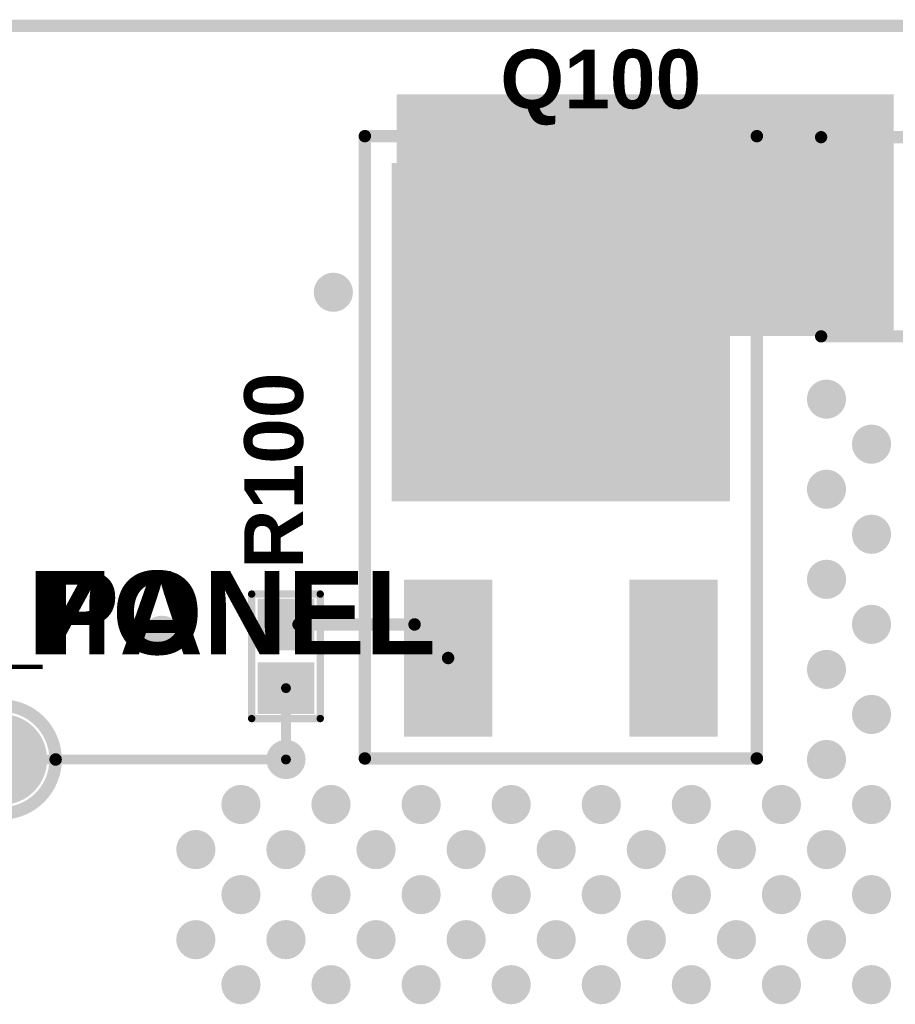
# Model space of a CAD drawing. Header units: inches. Extents: x -60 to 68, y -60 to 60.
# Tile 43 of 78: x -21 to -3, y 40 to 60. Entities that reach past the tile are written whole.
import ezdxf

# ---------------------------------------------------------------- set-up
doc = ezdxf.new("R2010")
doc.units = ezdxf.units.IN
for name, color, linetype in [('Bottom Copper', 5, 'Continuous'), ('Bottom Mask', 6, 'Continuous'), ('Bottom Overlay', 54, 'Continuous'), ('Keep-Out Layer', 6, 'Continuous'), ('Multi-Layer', 9, 'Continuous'), ('Pad Holes', 156, 'Continuous'), ('PENTA', 56, 'Continuous'), ('Top Copper', 1, 'Continuous'), ('Top Mask', 216, 'Continuous'), ('Top Overlay', 2, 'Continuous'), ('Top Paste', 8, 'Continuous'), ('Via Holes', 16, 'Continuous')]:
    doc.layers.add(name, color=color, linetype=linetype)
doc.styles.add('Arial_Bold', font='txt', dxfattribs={"height": 0.2})

# ---------------------------------------------------------------- blocks, each defined once
blk = doc.blocks.new('TEST_POINT_TH_83')
at = {"layer": 'Bottom Copper'}
h = blk.add_hatch(color=5, dxfattribs=at)
edge = h.paths.add_edge_path()
edge.add_arc((0, 0), 0.825, 0, 360)
at = {"layer": 'Bottom Mask'}
h = blk.add_hatch(color=6, dxfattribs=at)
edge = h.paths.add_edge_path()
edge.add_arc((0, 0), 0.927, 0, 360)
at = {"layer": 'Multi-Layer'}
h = blk.add_hatch(color=9, dxfattribs=at)
edge = h.paths.add_edge_path()
edge.add_arc((0, 0), 0.825, 0, 360)
at = {"layer": 'Pad Holes'}
h = blk.add_hatch(color=7, dxfattribs=at)
edge = h.paths.add_edge_path()
edge.add_arc((0, 0), 0.5, 0, 360)
at = {"layer": 'Top Copper'}
h = blk.add_hatch(color=1, dxfattribs=at)
edge = h.paths.add_edge_path()
edge.add_arc((0, 0), 0.825, 0, 360)
at = {"layer": 'Top Mask'}
h = blk.add_hatch(color=216, dxfattribs=at)
edge = h.paths.add_edge_path()
edge.add_arc((0, 0), 0.927, 0, 360)
at = {"layer": 'Bottom Overlay'}
for points in [[(1.1, 0, 0.254, 0.254, 1), (-1.1, 0, 0.254, 0.254, 1)], [(-1.164, 0, 0.127, 0.127, 1), (-1.037, 0, 0.127, 0.127, 1)], [(1.037, 0, 0.127, 0.127, 1), (1.164, 0, 0.127, 0.127, 1)]]:
    blk.add_lwpolyline(points, format="xyseb", close=True, dxfattribs=at)
at = {"layer": 'Top Overlay'}
for points in [[(1.1, 0, 0.254, 0.254, 1), (-1.1, 0, 0.254, 0.254, 1)], [(-1.164, 0, 0.127, 0.127, 1), (-1.037, 0, 0.127, 0.127, 1)], [(1.037, 0, 0.127, 0.127, 1), (1.164, 0, 0.127, 0.127, 1)]]:
    blk.add_lwpolyline(points, format="xyseb", close=True, dxfattribs=at)
at = {"layer": 'Bottom Overlay', "style": 'Arial_Bold', "text_generation_flag": 2}
blk.add_text('ON_PANEL', height=1.7, rotation=360, dxfattribs=at).set_placement((4.097, 2.145))
blk = doc.blocks.new('RES0603_108')
at = {"layer": 'Top Copper'}
for points in [[(-1.075, -0.475), (-1.075, 0.475), (-0.225, 0.475), (-0.225, -0.475)], [(0.225, -0.475), (0.225, 0.475), (1.075, 0.475), (1.075, -0.475)]]:
    blk.add_hatch(color=1, dxfattribs=at).paths.add_polyline_path(points)
at = {"layer": 'Top Mask'}
for points in [[(-1.177, -0.577), (-1.177, 0.577), (-0.123, 0.577), (-0.123, -0.577)], [(0.123, -0.577), (0.123, 0.577), (1.177, 0.577), (1.177, -0.577)]]:
    blk.add_hatch(color=216, dxfattribs=at).paths.add_polyline_path(points)
at = {"layer": 'Top Paste'}
for points in [[(-1.075, -0.475), (-1.075, 0.475), (-0.225, 0.475), (-0.225, -0.475)], [(0.225, -0.475), (0.225, 0.475), (1.075, 0.475), (1.075, -0.475)]]:
    blk.add_hatch(color=8, dxfattribs=at).paths.add_polyline_path(points)
at = {"layer": 'Top Overlay'}
for points in [[(-1.27, -0.7, 0.15, 0.15, 0), (-1.27, 0.7, 0.15, 0.15, 0)], [(1.27, 0.7, 0.15, 0.15, 0), (-1.27, 0.7, 0.15, 0.15, 0)], [(1.27, -0.7, 0.15, 0.15, 0), (1.27, 0.7, 0.15, 0.15, 0)], [(1.27, -0.7, 0.15, 0.15, 0), (-1.27, -0.7, 0.15, 0.15, 0)]]:
    blk.add_lwpolyline(points, format="xyseb", dxfattribs=at)
for points in [[(-1.307, 0.7, 0.075, 0.075, 1), (-1.232, 0.7, 0.075, 0.075, 1)], [(-1.307, 0.7, 0.075, 0.075, 1), (-1.232, 0.7, 0.075, 0.075, 1)], [(1.233, 0.7, 0.075, 0.075, 1), (1.308, 0.7, 0.075, 0.075, 1)], [(1.233, 0.7, 0.075, 0.075, 1), (1.308, 0.7, 0.075, 0.075, 1)], [(-1.307, -0.7, 0.075, 0.075, 1), (-1.232, -0.7, 0.075, 0.075, 1)], [(-1.307, -0.7, 0.075, 0.075, 1), (-1.232, -0.7, 0.075, 0.075, 1)], [(1.233, -0.7, 0.075, 0.075, 1), (1.308, -0.7, 0.075, 0.075, 1)], [(1.233, -0.7, 0.075, 0.075, 1), (1.308, -0.7, 0.075, 0.075, 1)]]:
    blk.add_lwpolyline(points, format="xyseb", close=True, dxfattribs=at)
blk = doc.blocks.new('TO_252_3P_110')
at = {"layer": 'Top Copper'}
for points in [[(-3.35, 6.675), (3.35, 6.675), (3.35, -0.025), (-3.35, -0.025)], [(-3.1, -1.825), (-1.5, -1.825), (-1.5, -4.825), (-3.1, -4.825)], [(1.5, -1.825), (3.1, -1.825), (3.1, -4.825), (1.5, -4.825)]]:
    blk.add_hatch(color=1, dxfattribs=at).paths.add_polyline_path(points)
at = {"layer": 'Top Mask'}
for points in [[(-3.452, 6.777), (3.452, 6.777), (3.452, -0.127), (-3.452, -0.127)], [(-3.202, -1.723), (-1.398, -1.723), (-1.398, -4.927), (-3.202, -4.927)], [(1.398, -1.723), (3.202, -1.723), (3.202, -4.927), (1.398, -4.927)]]:
    blk.add_hatch(color=216, dxfattribs=at).paths.add_polyline_path(points)
at = {"layer": 'Top Paste'}
for points in [[(-3.35, 6.675), (3.35, 6.675), (3.35, -0.025), (-3.35, -0.025)], [(-3.1, -1.825), (-1.5, -1.825), (-1.5, -4.825), (-3.1, -4.825)], [(1.5, -1.825), (3.1, -1.825), (3.1, -4.825), (1.5, -4.825)]]:
    blk.add_hatch(color=8, dxfattribs=at).paths.add_polyline_path(points)
at = {"layer": 'Top Overlay'}
for points in [[(-4, -5.375, 0.254, 0.254, 0), (-4, 7.325, 0.254, 0.254, 0)], [(-4, 7.325, 0.254, 0.254, 0), (4, 7.325, 0.254, 0.254, 0)], [(4, -5.375, 0.254, 0.254, 0), (4, 7.325, 0.254, 0.254, 0)], [(-4, -5.375, 0.254, 0.254, 0), (4, -5.375, 0.254, 0.254, 0)]]:
    blk.add_lwpolyline(points, format="xyseb", dxfattribs=at)
for points in [[(-4.063, 7.325, 0.127, 0.127, 1), (-3.936, 7.325, 0.127, 0.127, 1)], [(-4.063, 7.325, 0.127, 0.127, 1), (-3.936, 7.325, 0.127, 0.127, 1)], [(3.937, 7.325, 0.127, 0.127, 1), (4.064, 7.325, 0.127, 0.127, 1)], [(3.937, 7.325, 0.127, 0.127, 1), (4.064, 7.325, 0.127, 0.127, 1)], [(-4.063, -5.375, 0.127, 0.127, 1), (-3.936, -5.375, 0.127, 0.127, 1)], [(-4.063, -5.375, 0.127, 0.127, 1), (-3.936, -5.375, 0.127, 0.127, 1)], [(3.937, -5.375, 0.127, 0.127, 1), (4.064, -5.375, 0.127, 0.127, 1)], [(3.937, -5.375, 0.127, 0.127, 1), (4.064, -5.375, 0.127, 0.127, 1)]]:
    blk.add_lwpolyline(points, format="xyseb", close=True, dxfattribs=at)
blk = doc.blocks.new('SMB_114')
at = {"layer": 'Top Copper'}
for points in [[(-3.111, 1.15), (-1.333, 1.15), (-1.333, -1.15), (-3.111, -1.15)], [(1.333, 1.15), (3.111, 1.15), (3.111, -1.15), (1.333, -1.15)]]:
    blk.add_hatch(color=1, dxfattribs=at).paths.add_polyline_path(points)
at = {"layer": 'Top Mask'}
for points in [[(-3.213, 1.252), (-1.232, 1.252), (-1.232, -1.252), (-3.213, -1.252)], [(1.232, 1.252), (3.213, 1.252), (3.213, -1.252), (1.232, -1.252)]]:
    blk.add_hatch(color=216, dxfattribs=at).paths.add_polyline_path(points)
at = {"layer": 'Top Overlay'}
blk.add_hatch(color=2, dxfattribs=at).paths.add_polyline_path([(1.422, -2.058), (2.743, -2.058), (2.743, 2.006), (1.422, 2.006)])
at = {"layer": 'Top Paste'}
for points in [[(-3.111, 1.15), (-1.333, 1.15), (-1.333, -1.15), (-3.111, -1.15)], [(1.333, 1.15), (3.111, 1.15), (3.111, -1.15), (1.333, -1.15)]]:
    blk.add_hatch(color=8, dxfattribs=at).paths.add_polyline_path(points)
at = {"layer": 'Top Overlay'}
for points in [[(-2.819, 2.032, 0.25, 0.25, 0), (-2.819, -2.032, 0.25, 0.25, 0)], [(2.692, 2.032, 0.25, 0.25, 0), (-2.819, 2.032, 0.25, 0.25, 0)], [(2.692, 2.032, 0.25, 0.25, 0), (2.692, -2.032, 0.25, 0.25, 0)], [(2.692, -2.032, 0.25, 0.25, 0), (-2.819, -2.032, 0.25, 0.25, 0)]]:
    blk.add_lwpolyline(points, format="xyseb", dxfattribs=at)
for points in [[(-2.882, 2.032, 0.125, 0.125, 1), (-2.757, 2.032, 0.125, 0.125, 1)], [(-2.882, 2.032, 0.125, 0.125, 1), (-2.757, 2.032, 0.125, 0.125, 1)], [(2.63, 2.032, 0.125, 0.125, 1), (2.755, 2.032, 0.125, 0.125, 1)], [(2.63, 2.032, 0.125, 0.125, 1), (2.755, 2.032, 0.125, 0.125, 1)], [(-2.882, -2.032, 0.125, 0.125, 1), (-2.757, -2.032, 0.125, 0.125, 1)], [(-2.882, -2.032, 0.125, 0.125, 1), (-2.757, -2.032, 0.125, 0.125, 1)], [(2.63, -2.032, 0.125, 0.125, 1), (2.755, -2.032, 0.125, 0.125, 1)], [(2.63, -2.032, 0.125, 0.125, 1), (2.755, -2.032, 0.125, 0.125, 1)]]:
    blk.add_lwpolyline(points, format="xyseb", close=True, dxfattribs=at)

msp = doc.modelspace()

# ---------------------------------------------------------------- hatches: boundary and pattern name
at = {"layer": 'Bottom Copper'}
h = msp.add_hatch(color=5, dxfattribs=at)
edge = h.paths.add_edge_path()
edge.add_arc((-14.898, 54.564), 0.4, 0, 360)
h = msp.add_hatch(color=5, dxfattribs=at)
edge = h.paths.add_edge_path()
edge.add_arc((-4.834, 52.383), 0.4, 0, 360)
h = msp.add_hatch(color=5, dxfattribs=at)
edge = h.paths.add_edge_path()
edge.add_arc((-3.915, 51.464), 0.4, 0, 360)
h = msp.add_hatch(color=5, dxfattribs=at)
edge = h.paths.add_edge_path()
edge.add_arc((-4.834, 50.544), 0.4, 0, 360)
h = msp.add_hatch(color=5, dxfattribs=at)
edge = h.paths.add_edge_path()
edge.add_arc((-3.915, 49.625), 0.4, 0, 360)
h = msp.add_hatch(color=5, dxfattribs=at)
edge = h.paths.add_edge_path()
edge.add_arc((-4.834, 48.706), 0.4, 0, 360)
h = msp.add_hatch(color=5, dxfattribs=at)
edge = h.paths.add_edge_path()
edge.add_arc((-3.915, 47.787), 0.4, 0, 360)
h = msp.add_hatch(color=5, dxfattribs=at)
edge = h.paths.add_edge_path()
edge.add_arc((-18.398, 47.564), 0.4, 0, 360)
h = msp.add_hatch(color=5, dxfattribs=at)
edge = h.paths.add_edge_path()
edge.add_arc((-4.834, 46.867), 0.4, 0, 360)
h = msp.add_hatch(color=5, dxfattribs=at)
edge = h.paths.add_edge_path()
edge.add_arc((-3.915, 45.948), 0.4, 0, 360)
h = msp.add_hatch(color=5, dxfattribs=at)
edge = h.paths.add_edge_path()
edge.add_arc((-15.865, 45.029), 0.4, 0, 360)
h = msp.add_hatch(color=5, dxfattribs=at)
edge = h.paths.add_edge_path()
edge.add_arc((-4.834, 45.029), 0.4, 0, 360)
h = msp.add_hatch(color=5, dxfattribs=at)
edge = h.paths.add_edge_path()
edge.add_arc((-16.784, 44.11), 0.4, 0, 360)
h = msp.add_hatch(color=5, dxfattribs=at)
edge = h.paths.add_edge_path()
edge.add_arc((-14.946, 44.11), 0.4, 0, 360)
h = msp.add_hatch(color=5, dxfattribs=at)
edge = h.paths.add_edge_path()
edge.add_arc((-13.107, 44.11), 0.4, 0, 360)
h = msp.add_hatch(color=5, dxfattribs=at)
edge = h.paths.add_edge_path()
edge.add_arc((-11.269, 44.11), 0.4, 0, 360)
h = msp.add_hatch(color=5, dxfattribs=at)
edge = h.paths.add_edge_path()
edge.add_arc((-9.43, 44.11), 0.4, 0, 360)
h = msp.add_hatch(color=5, dxfattribs=at)
edge = h.paths.add_edge_path()
edge.add_arc((-7.592, 44.11), 0.4, 0, 360)
h = msp.add_hatch(color=5, dxfattribs=at)
edge = h.paths.add_edge_path()
edge.add_arc((-5.754, 44.11), 0.4, 0, 360)
h = msp.add_hatch(color=5, dxfattribs=at)
edge = h.paths.add_edge_path()
edge.add_arc((-3.915, 44.11), 0.4, 0, 360)
h = msp.add_hatch(color=5, dxfattribs=at)
edge = h.paths.add_edge_path()
edge.add_arc((-17.704, 43.19), 0.4, 0, 360)
h = msp.add_hatch(color=5, dxfattribs=at)
edge = h.paths.add_edge_path()
edge.add_arc((-15.865, 43.19), 0.4, 0, 360)
h = msp.add_hatch(color=5, dxfattribs=at)
edge = h.paths.add_edge_path()
edge.add_arc((-14.027, 43.19), 0.4, 0, 360)
h = msp.add_hatch(color=5, dxfattribs=at)
edge = h.paths.add_edge_path()
edge.add_arc((-12.188, 43.19), 0.4, 0, 360)
h = msp.add_hatch(color=5, dxfattribs=at)
edge = h.paths.add_edge_path()
edge.add_arc((-10.35, 43.19), 0.4, 0, 360)
h = msp.add_hatch(color=5, dxfattribs=at)
edge = h.paths.add_edge_path()
edge.add_arc((-8.511, 43.19), 0.4, 0, 360)
h = msp.add_hatch(color=5, dxfattribs=at)
edge = h.paths.add_edge_path()
edge.add_arc((-6.673, 43.19), 0.4, 0, 360)
h = msp.add_hatch(color=5, dxfattribs=at)
edge = h.paths.add_edge_path()
edge.add_arc((-4.834, 43.19), 0.4, 0, 360)
h = msp.add_hatch(color=5, dxfattribs=at)
edge = h.paths.add_edge_path()
edge.add_arc((-16.784, 42.271), 0.4, 0, 360)
h = msp.add_hatch(color=5, dxfattribs=at)
edge = h.paths.add_edge_path()
edge.add_arc((-14.946, 42.271), 0.4, 0, 360)
h = msp.add_hatch(color=5, dxfattribs=at)
edge = h.paths.add_edge_path()
edge.add_arc((-13.107, 42.271), 0.4, 0, 360)
h = msp.add_hatch(color=5, dxfattribs=at)
edge = h.paths.add_edge_path()
edge.add_arc((-11.269, 42.271), 0.4, 0, 360)
h = msp.add_hatch(color=5, dxfattribs=at)
edge = h.paths.add_edge_path()
edge.add_arc((-9.43, 42.271), 0.4, 0, 360)
h = msp.add_hatch(color=5, dxfattribs=at)
edge = h.paths.add_edge_path()
edge.add_arc((-7.592, 42.271), 0.4, 0, 360)
h = msp.add_hatch(color=5, dxfattribs=at)
edge = h.paths.add_edge_path()
edge.add_arc((-5.754, 42.271), 0.4, 0, 360)
h = msp.add_hatch(color=5, dxfattribs=at)
edge = h.paths.add_edge_path()
edge.add_arc((-3.915, 42.271), 0.4, 0, 360)
h = msp.add_hatch(color=5, dxfattribs=at)
edge = h.paths.add_edge_path()
edge.add_arc((-17.704, 41.352), 0.4, 0, 360)
h = msp.add_hatch(color=5, dxfattribs=at)
edge = h.paths.add_edge_path()
edge.add_arc((-15.865, 41.352), 0.4, 0, 360)
h = msp.add_hatch(color=5, dxfattribs=at)
edge = h.paths.add_edge_path()
edge.add_arc((-14.027, 41.352), 0.4, 0, 360)
h = msp.add_hatch(color=5, dxfattribs=at)
edge = h.paths.add_edge_path()
edge.add_arc((-12.188, 41.352), 0.4, 0, 360)
h = msp.add_hatch(color=5, dxfattribs=at)
edge = h.paths.add_edge_path()
edge.add_arc((-10.35, 41.352), 0.4, 0, 360)
h = msp.add_hatch(color=5, dxfattribs=at)
edge = h.paths.add_edge_path()
edge.add_arc((-8.511, 41.352), 0.4, 0, 360)
h = msp.add_hatch(color=5, dxfattribs=at)
edge = h.paths.add_edge_path()
edge.add_arc((-6.673, 41.352), 0.4, 0, 360)
h = msp.add_hatch(color=5, dxfattribs=at)
edge = h.paths.add_edge_path()
edge.add_arc((-4.834, 41.352), 0.4, 0, 360)
h = msp.add_hatch(color=5, dxfattribs=at)
edge = h.paths.add_edge_path()
edge.add_arc((-16.784, 40.433), 0.4, 0, 360)
h = msp.add_hatch(color=5, dxfattribs=at)
edge = h.paths.add_edge_path()
edge.add_arc((-14.946, 40.433), 0.4, 0, 360)
h = msp.add_hatch(color=5, dxfattribs=at)
edge = h.paths.add_edge_path()
edge.add_arc((-13.107, 40.433), 0.4, 0, 360)
h = msp.add_hatch(color=5, dxfattribs=at)
edge = h.paths.add_edge_path()
edge.add_arc((-11.269, 40.433), 0.4, 0, 360)
h = msp.add_hatch(color=5, dxfattribs=at)
edge = h.paths.add_edge_path()
edge.add_arc((-9.43, 40.433), 0.4, 0, 360)
h = msp.add_hatch(color=5, dxfattribs=at)
edge = h.paths.add_edge_path()
edge.add_arc((-7.592, 40.433), 0.4, 0, 360)
h = msp.add_hatch(color=5, dxfattribs=at)
edge = h.paths.add_edge_path()
edge.add_arc((-5.754, 40.433), 0.4, 0, 360)
h = msp.add_hatch(color=5, dxfattribs=at)
edge = h.paths.add_edge_path()
edge.add_arc((-3.915, 40.433), 0.4, 0, 360)
at = {"layer": 'Top Copper'}
msp.add_hatch(color=1, dxfattribs=at).paths.add_polyline_path([(-3.463, 53.671), (-13.605, 53.671), (-13.605, 58.607), (-3.463, 58.607)])
h = msp.add_hatch(color=1, dxfattribs=at)
edge = h.paths.add_edge_path()
edge.add_arc((-14.898, 54.564), 0.4, 0, 360)
h = msp.add_hatch(color=1, dxfattribs=at)
edge = h.paths.add_edge_path()
edge.add_arc((-4.834, 52.383), 0.4, 0, 360)
h = msp.add_hatch(color=1, dxfattribs=at)
edge = h.paths.add_edge_path()
edge.add_arc((-3.915, 51.464), 0.4, 0, 360)
h = msp.add_hatch(color=1, dxfattribs=at)
edge = h.paths.add_edge_path()
edge.add_arc((-4.834, 50.544), 0.4, 0, 360)
h = msp.add_hatch(color=1, dxfattribs=at)
edge = h.paths.add_edge_path()
edge.add_arc((-3.915, 49.625), 0.4, 0, 360)
h = msp.add_hatch(color=1, dxfattribs=at)
edge = h.paths.add_edge_path()
edge.add_arc((-4.834, 48.706), 0.4, 0, 360)
h = msp.add_hatch(color=1, dxfattribs=at)
edge = h.paths.add_edge_path()
edge.add_arc((-3.915, 47.787), 0.4, 0, 360)
h = msp.add_hatch(color=1, dxfattribs=at)
edge = h.paths.add_edge_path()
edge.add_arc((-18.398, 47.564), 0.4, 0, 360)
h = msp.add_hatch(color=1, dxfattribs=at)
edge = h.paths.add_edge_path()
edge.add_arc((-4.834, 46.867), 0.4, 0, 360)
h = msp.add_hatch(color=1, dxfattribs=at)
edge = h.paths.add_edge_path()
edge.add_arc((-3.915, 45.948), 0.4, 0, 360)
h = msp.add_hatch(color=1, dxfattribs=at)
edge = h.paths.add_edge_path()
edge.add_arc((-15.865, 45.029), 0.4, 0, 360)
h = msp.add_hatch(color=1, dxfattribs=at)
edge = h.paths.add_edge_path()
edge.add_arc((-4.834, 45.029), 0.4, 0, 360)
h = msp.add_hatch(color=1, dxfattribs=at)
edge = h.paths.add_edge_path()
edge.add_arc((-16.784, 44.11), 0.4, 0, 360)
h = msp.add_hatch(color=1, dxfattribs=at)
edge = h.paths.add_edge_path()
edge.add_arc((-14.946, 44.11), 0.4, 0, 360)
h = msp.add_hatch(color=1, dxfattribs=at)
edge = h.paths.add_edge_path()
edge.add_arc((-13.107, 44.11), 0.4, 0, 360)
h = msp.add_hatch(color=1, dxfattribs=at)
edge = h.paths.add_edge_path()
edge.add_arc((-11.269, 44.11), 0.4, 0, 360)
h = msp.add_hatch(color=1, dxfattribs=at)
edge = h.paths.add_edge_path()
edge.add_arc((-9.43, 44.11), 0.4, 0, 360)
h = msp.add_hatch(color=1, dxfattribs=at)
edge = h.paths.add_edge_path()
edge.add_arc((-7.592, 44.11), 0.4, 0, 360)
h = msp.add_hatch(color=1, dxfattribs=at)
edge = h.paths.add_edge_path()
edge.add_arc((-5.754, 44.11), 0.4, 0, 360)
h = msp.add_hatch(color=1, dxfattribs=at)
edge = h.paths.add_edge_path()
edge.add_arc((-3.915, 44.11), 0.4, 0, 360)
h = msp.add_hatch(color=1, dxfattribs=at)
edge = h.paths.add_edge_path()
edge.add_arc((-17.704, 43.19), 0.4, 0, 360)
h = msp.add_hatch(color=1, dxfattribs=at)
edge = h.paths.add_edge_path()
edge.add_arc((-15.865, 43.19), 0.4, 0, 360)
h = msp.add_hatch(color=1, dxfattribs=at)
edge = h.paths.add_edge_path()
edge.add_arc((-14.027, 43.19), 0.4, 0, 360)
h = msp.add_hatch(color=1, dxfattribs=at)
edge = h.paths.add_edge_path()
edge.add_arc((-12.188, 43.19), 0.4, 0, 360)
h = msp.add_hatch(color=1, dxfattribs=at)
edge = h.paths.add_edge_path()
edge.add_arc((-10.35, 43.19), 0.4, 0, 360)
h = msp.add_hatch(color=1, dxfattribs=at)
edge = h.paths.add_edge_path()
edge.add_arc((-8.511, 43.19), 0.4, 0, 360)
h = msp.add_hatch(color=1, dxfattribs=at)
edge = h.paths.add_edge_path()
edge.add_arc((-6.673, 43.19), 0.4, 0, 360)
h = msp.add_hatch(color=1, dxfattribs=at)
edge = h.paths.add_edge_path()
edge.add_arc((-4.834, 43.19), 0.4, 0, 360)
h = msp.add_hatch(color=1, dxfattribs=at)
edge = h.paths.add_edge_path()
edge.add_arc((-16.784, 42.271), 0.4, 0, 360)
h = msp.add_hatch(color=1, dxfattribs=at)
edge = h.paths.add_edge_path()
edge.add_arc((-14.946, 42.271), 0.4, 0, 360)
h = msp.add_hatch(color=1, dxfattribs=at)
edge = h.paths.add_edge_path()
edge.add_arc((-13.107, 42.271), 0.4, 0, 360)
h = msp.add_hatch(color=1, dxfattribs=at)
edge = h.paths.add_edge_path()
edge.add_arc((-11.269, 42.271), 0.4, 0, 360)
h = msp.add_hatch(color=1, dxfattribs=at)
edge = h.paths.add_edge_path()
edge.add_arc((-9.43, 42.271), 0.4, 0, 360)
h = msp.add_hatch(color=1, dxfattribs=at)
edge = h.paths.add_edge_path()
edge.add_arc((-7.592, 42.271), 0.4, 0, 360)
h = msp.add_hatch(color=1, dxfattribs=at)
edge = h.paths.add_edge_path()
edge.add_arc((-5.754, 42.271), 0.4, 0, 360)
h = msp.add_hatch(color=1, dxfattribs=at)
edge = h.paths.add_edge_path()
edge.add_arc((-3.915, 42.271), 0.4, 0, 360)
h = msp.add_hatch(color=1, dxfattribs=at)
edge = h.paths.add_edge_path()
edge.add_arc((-17.704, 41.352), 0.4, 0, 360)
h = msp.add_hatch(color=1, dxfattribs=at)
edge = h.paths.add_edge_path()
edge.add_arc((-15.865, 41.352), 0.4, 0, 360)
h = msp.add_hatch(color=1, dxfattribs=at)
edge = h.paths.add_edge_path()
edge.add_arc((-14.027, 41.352), 0.4, 0, 360)
h = msp.add_hatch(color=1, dxfattribs=at)
edge = h.paths.add_edge_path()
edge.add_arc((-12.188, 41.352), 0.4, 0, 360)
h = msp.add_hatch(color=1, dxfattribs=at)
edge = h.paths.add_edge_path()
edge.add_arc((-10.35, 41.352), 0.4, 0, 360)
h = msp.add_hatch(color=1, dxfattribs=at)
edge = h.paths.add_edge_path()
edge.add_arc((-8.511, 41.352), 0.4, 0, 360)
h = msp.add_hatch(color=1, dxfattribs=at)
edge = h.paths.add_edge_path()
edge.add_arc((-6.673, 41.352), 0.4, 0, 360)
h = msp.add_hatch(color=1, dxfattribs=at)
edge = h.paths.add_edge_path()
edge.add_arc((-4.834, 41.352), 0.4, 0, 360)
h = msp.add_hatch(color=1, dxfattribs=at)
edge = h.paths.add_edge_path()
edge.add_arc((-16.784, 40.433), 0.4, 0, 360)
h = msp.add_hatch(color=1, dxfattribs=at)
edge = h.paths.add_edge_path()
edge.add_arc((-14.946, 40.433), 0.4, 0, 360)
h = msp.add_hatch(color=1, dxfattribs=at)
edge = h.paths.add_edge_path()
edge.add_arc((-13.107, 40.433), 0.4, 0, 360)
h = msp.add_hatch(color=1, dxfattribs=at)
edge = h.paths.add_edge_path()
edge.add_arc((-11.269, 40.433), 0.4, 0, 360)
h = msp.add_hatch(color=1, dxfattribs=at)
edge = h.paths.add_edge_path()
edge.add_arc((-9.43, 40.433), 0.4, 0, 360)
h = msp.add_hatch(color=1, dxfattribs=at)
edge = h.paths.add_edge_path()
edge.add_arc((-7.592, 40.433), 0.4, 0, 360)
h = msp.add_hatch(color=1, dxfattribs=at)
edge = h.paths.add_edge_path()
edge.add_arc((-5.754, 40.433), 0.4, 0, 360)
h = msp.add_hatch(color=1, dxfattribs=at)
edge = h.paths.add_edge_path()
edge.add_arc((-3.915, 40.433), 0.4, 0, 360)
at = {"layer": 'Via Holes'}
h = msp.add_hatch(color=7, dxfattribs=at)
edge = h.paths.add_edge_path()
edge.add_arc((-14.898, 54.564), 0.2, 0, 360)
h = msp.add_hatch(color=7, dxfattribs=at)
edge = h.paths.add_edge_path()
edge.add_arc((-4.834, 52.383), 0.2, 0, 360)
h = msp.add_hatch(color=7, dxfattribs=at)
edge = h.paths.add_edge_path()
edge.add_arc((-3.915, 51.464), 0.2, 0, 360)
h = msp.add_hatch(color=7, dxfattribs=at)
edge = h.paths.add_edge_path()
edge.add_arc((-4.834, 50.544), 0.2, 0, 360)
h = msp.add_hatch(color=7, dxfattribs=at)
edge = h.paths.add_edge_path()
edge.add_arc((-3.915, 49.625), 0.2, 0, 360)
h = msp.add_hatch(color=7, dxfattribs=at)
edge = h.paths.add_edge_path()
edge.add_arc((-4.834, 48.706), 0.2, 0, 360)
h = msp.add_hatch(color=7, dxfattribs=at)
edge = h.paths.add_edge_path()
edge.add_arc((-3.915, 47.787), 0.2, 0, 360)
h = msp.add_hatch(color=7, dxfattribs=at)
edge = h.paths.add_edge_path()
edge.add_arc((-18.398, 47.564), 0.2, 0, 360)
h = msp.add_hatch(color=7, dxfattribs=at)
edge = h.paths.add_edge_path()
edge.add_arc((-4.834, 46.867), 0.2, 0, 360)
h = msp.add_hatch(color=7, dxfattribs=at)
edge = h.paths.add_edge_path()
edge.add_arc((-3.915, 45.948), 0.2, 0, 360)
h = msp.add_hatch(color=7, dxfattribs=at)
edge = h.paths.add_edge_path()
edge.add_arc((-15.865, 45.029), 0.2, 0, 360)
h = msp.add_hatch(color=7, dxfattribs=at)
edge = h.paths.add_edge_path()
edge.add_arc((-4.834, 45.029), 0.2, 0, 360)
h = msp.add_hatch(color=7, dxfattribs=at)
edge = h.paths.add_edge_path()
edge.add_arc((-16.784, 44.11), 0.2, 0, 360)
h = msp.add_hatch(color=7, dxfattribs=at)
edge = h.paths.add_edge_path()
edge.add_arc((-14.946, 44.11), 0.2, 0, 360)
h = msp.add_hatch(color=7, dxfattribs=at)
edge = h.paths.add_edge_path()
edge.add_arc((-13.107, 44.11), 0.2, 0, 360)
h = msp.add_hatch(color=7, dxfattribs=at)
edge = h.paths.add_edge_path()
edge.add_arc((-11.269, 44.11), 0.2, 0, 360)
h = msp.add_hatch(color=7, dxfattribs=at)
edge = h.paths.add_edge_path()
edge.add_arc((-9.43, 44.11), 0.2, 0, 360)
h = msp.add_hatch(color=7, dxfattribs=at)
edge = h.paths.add_edge_path()
edge.add_arc((-7.592, 44.11), 0.2, 0, 360)
h = msp.add_hatch(color=7, dxfattribs=at)
edge = h.paths.add_edge_path()
edge.add_arc((-5.754, 44.11), 0.2, 0, 360)
h = msp.add_hatch(color=7, dxfattribs=at)
edge = h.paths.add_edge_path()
edge.add_arc((-3.915, 44.11), 0.2, 0, 360)
h = msp.add_hatch(color=7, dxfattribs=at)
edge = h.paths.add_edge_path()
edge.add_arc((-17.704, 43.19), 0.2, 0, 360)
h = msp.add_hatch(color=7, dxfattribs=at)
edge = h.paths.add_edge_path()
edge.add_arc((-15.865, 43.19), 0.2, 0, 360)
h = msp.add_hatch(color=7, dxfattribs=at)
edge = h.paths.add_edge_path()
edge.add_arc((-14.027, 43.19), 0.2, 0, 360)
h = msp.add_hatch(color=7, dxfattribs=at)
edge = h.paths.add_edge_path()
edge.add_arc((-12.188, 43.19), 0.2, 0, 360)
h = msp.add_hatch(color=7, dxfattribs=at)
edge = h.paths.add_edge_path()
edge.add_arc((-10.35, 43.19), 0.2, 0, 360)
h = msp.add_hatch(color=7, dxfattribs=at)
edge = h.paths.add_edge_path()
edge.add_arc((-8.511, 43.19), 0.2, 0, 360)
h = msp.add_hatch(color=7, dxfattribs=at)
edge = h.paths.add_edge_path()
edge.add_arc((-6.673, 43.19), 0.2, 0, 360)
h = msp.add_hatch(color=7, dxfattribs=at)
edge = h.paths.add_edge_path()
edge.add_arc((-4.834, 43.19), 0.2, 0, 360)
h = msp.add_hatch(color=7, dxfattribs=at)
edge = h.paths.add_edge_path()
edge.add_arc((-16.784, 42.271), 0.2, 0, 360)
h = msp.add_hatch(color=7, dxfattribs=at)
edge = h.paths.add_edge_path()
edge.add_arc((-14.946, 42.271), 0.2, 0, 360)
h = msp.add_hatch(color=7, dxfattribs=at)
edge = h.paths.add_edge_path()
edge.add_arc((-13.107, 42.271), 0.2, 0, 360)
h = msp.add_hatch(color=7, dxfattribs=at)
edge = h.paths.add_edge_path()
edge.add_arc((-11.269, 42.271), 0.2, 0, 360)
h = msp.add_hatch(color=7, dxfattribs=at)
edge = h.paths.add_edge_path()
edge.add_arc((-9.43, 42.271), 0.2, 0, 360)
h = msp.add_hatch(color=7, dxfattribs=at)
edge = h.paths.add_edge_path()
edge.add_arc((-7.592, 42.271), 0.2, 0, 360)
h = msp.add_hatch(color=7, dxfattribs=at)
edge = h.paths.add_edge_path()
edge.add_arc((-5.754, 42.271), 0.2, 0, 360)
h = msp.add_hatch(color=7, dxfattribs=at)
edge = h.paths.add_edge_path()
edge.add_arc((-3.915, 42.271), 0.2, 0, 360)
h = msp.add_hatch(color=7, dxfattribs=at)
edge = h.paths.add_edge_path()
edge.add_arc((-17.704, 41.352), 0.2, 0, 360)
h = msp.add_hatch(color=7, dxfattribs=at)
edge = h.paths.add_edge_path()
edge.add_arc((-15.865, 41.352), 0.2, 0, 360)
h = msp.add_hatch(color=7, dxfattribs=at)
edge = h.paths.add_edge_path()
edge.add_arc((-14.027, 41.352), 0.2, 0, 360)
h = msp.add_hatch(color=7, dxfattribs=at)
edge = h.paths.add_edge_path()
edge.add_arc((-12.188, 41.352), 0.2, 0, 360)
h = msp.add_hatch(color=7, dxfattribs=at)
edge = h.paths.add_edge_path()
edge.add_arc((-10.35, 41.352), 0.2, 0, 360)
h = msp.add_hatch(color=7, dxfattribs=at)
edge = h.paths.add_edge_path()
edge.add_arc((-8.511, 41.352), 0.2, 0, 360)
h = msp.add_hatch(color=7, dxfattribs=at)
edge = h.paths.add_edge_path()
edge.add_arc((-6.673, 41.352), 0.2, 0, 360)
h = msp.add_hatch(color=7, dxfattribs=at)
edge = h.paths.add_edge_path()
edge.add_arc((-4.834, 41.352), 0.2, 0, 360)
h = msp.add_hatch(color=7, dxfattribs=at)
edge = h.paths.add_edge_path()
edge.add_arc((-16.784, 40.433), 0.2, 0, 360)
h = msp.add_hatch(color=7, dxfattribs=at)
edge = h.paths.add_edge_path()
edge.add_arc((-14.946, 40.433), 0.2, 0, 360)
h = msp.add_hatch(color=7, dxfattribs=at)
edge = h.paths.add_edge_path()
edge.add_arc((-13.107, 40.433), 0.2, 0, 360)
h = msp.add_hatch(color=7, dxfattribs=at)
edge = h.paths.add_edge_path()
edge.add_arc((-11.269, 40.433), 0.2, 0, 360)
h = msp.add_hatch(color=7, dxfattribs=at)
edge = h.paths.add_edge_path()
edge.add_arc((-9.43, 40.433), 0.2, 0, 360)
h = msp.add_hatch(color=7, dxfattribs=at)
edge = h.paths.add_edge_path()
edge.add_arc((-7.592, 40.433), 0.2, 0, 360)
h = msp.add_hatch(color=7, dxfattribs=at)
edge = h.paths.add_edge_path()
edge.add_arc((-5.754, 40.433), 0.2, 0, 360)
h = msp.add_hatch(color=7, dxfattribs=at)
edge = h.paths.add_edge_path()
edge.add_arc((-3.915, 40.433), 0.2, 0, 360)

# ---------------------------------------------------------------- linework, layer by layer
at = {"layer": 'Bottom Copper'}
msp.add_lwpolyline([(-21.666, 45.029, 0.2, 0.2, 0), (-15.865, 45.029, 0.2, 0.2, 0)], format="xyseb", dxfattribs=at)
msp.add_lwpolyline([(-15.915, 45.029, 0.1, 0.1, 1), (-15.815, 45.029, 0.1, 0.1, 1)], format="xyseb", close=True, dxfattribs=at)
at = {"layer": 'Keep-Out Layer'}
msp.add_lwpolyline([(-50, 60, 0.254, 0.254, 0), (50, 60, 0.254, 0.254, 0)], format="xyseb", dxfattribs=at)
at = {"layer": 'PENTA'}
msp.add_lwpolyline([(-50, 60, 0.2, 0.2, 0), (50, 60, 0.2, 0.2, 0)], format="xyseb", dxfattribs=at)
at = {"layer": 'Top Copper'}
for points in [[(-15.608, 47.785, 0.254, 0.254, 0), (-13.24, 47.785, 0.254, 0.254, 0)], [(-13.24, 47.785, 0.254, 0.254, 0), (-12.555, 47.1, 0.254, 0.254, 0)], [(-15.865, 45.029, 0.2, 0.2, 0), (-15.865, 46.485, 0.2, 0.2, 0)]]:
    msp.add_lwpolyline(points, format="xyseb", dxfattribs=at)
for points in [[(-15.672, 47.785, 0.127, 0.127, 1), (-15.545, 47.785, 0.127, 0.127, 1)], [(-13.304, 47.785, 0.127, 0.127, 1), (-13.177, 47.785, 0.127, 0.127, 1)], [(-13.304, 47.785, 0.127, 0.127, 1), (-13.177, 47.785, 0.127, 0.127, 1)], [(-12.619, 47.1, 0.127, 0.127, 1), (-12.492, 47.1, 0.127, 0.127, 1)], [(-15.915, 46.485, 0.1, 0.1, 1), (-15.815, 46.485, 0.1, 0.1, 1)], [(-15.915, 45.029, 0.1, 0.1, 1), (-15.815, 45.029, 0.1, 0.1, 1)]]:
    msp.add_lwpolyline(points, format="xyseb", close=True, dxfattribs=at)

# ---------------------------------------------------------------- block references
for name, p in [('TO_252_3P_110', (-10.255, 50.425)), ('TEST_POINT_TH_83', (-21.666, 45.029))]:
    msp.add_blockref(name, p)
for name, p, rotation in [('SMB_114', (-2.251, 55.697), 180), ('RES0603_108', (-15.865, 47.135), 270)]:
    msp.add_blockref(name, p, dxfattribs=dict(rotation=rotation))

# ---------------------------------------------------------------- texts
at = {"layer": 'Top Overlay', "style": 'Arial_Bold'}
msp.add_text('Q100', height=1.2, dxfattribs=at).set_placement((-11.491, 58.316))
for s, height, rotation, p in [('R100', 1.2, 90, (-15.517, 48.92)), ('ON_PANEL', 1.7, 360, (-25.735, 47.174))]:
    msp.add_text(s, height=height, rotation=rotation, dxfattribs=at).set_placement(p)

doc.saveas('drawing.dxf')
